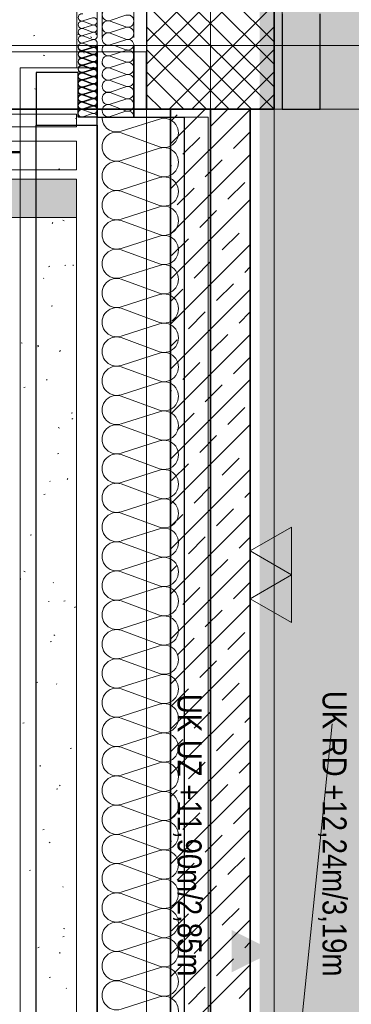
# Model space of a CAD drawing. Extents: x -740 to 300, y 62 to 1112.
# Tile 135 of 187: x -10 to 10, y 715 to 777. Entities that reach past the tile are written whole.
import ezdxf
from ezdxf.lldxf.tags import DXFTag

# ---------------------------------------------------------------- set-up
doc = ezdxf.new("R2010")
doc.units = 0
doc.layers.get('0').update_dxf_attribs({"lineweight": 13})
for name, color, linetype, lineweight, true_color in [('30 -33 Aussenwände- 3 Aussenstützen', 7, 'Continuous', 50, 0x0000dd), ('30 -33 Aussenwände- 7 Fassade_ Elemente', 7, 'Continuous', 9, 0x00aacc), ('30 -34 Innenwände- 1 tragend', 7, 'Continuous', 13, 0xdd0806), ('30 -35 Decken- 1 Konstruktion-Träger- Stahlbeton', 7, 'Continuous', 13, 0x33aa00), ('30 -36 Dächer- 1 Konstruktion', 7, 'Continuous', 35, 0x6666cc), ('30 -36 Dächer- 3 Dachbeläge', 7, 'Continuous', 15, 0x9999ff), ('30 -36 Dächer- 4 Dachbekleidungen', 7, 'Continuous', 9, 0xccccff), ('60- 61 allgemeine Ausstattung- 1 Möbel', 9, 'Continuous', 9, 0x808080), ('60- 61 allgemeine Ausstattung- 4 Terrassen', 9, 'Continuous', 9, 0x808080), ('70 -72 Beschriftung- 1 Beschriftung allgemein', 7, 'Continuous', 9, 0xff6633), ('70 -72 Beschriftung- 2 Beschriftung Bauteile', 7, 'Continuous', 9, 0x9999ff), ('70 -76 Bemaßung- 2 Allgemein', 9, 'Continuous', 5, 0x808080), ('iwb_Layout BA_Markierung', 7, 'Continuous', 9, 0xbadcdc)]:
    doc.layers.add(name, color=color, linetype=linetype, lineweight=lineweight, true_color=true_color)
doc.layers.add('70 -71 Achsen- 1 Gebäudeachsen', color=7, linetype='STRICHPUNKT2-A06CPVBCL0', lineweight=18)
doc.styles.get("Standard").update_dxf_attribs({"font": 'ARIALN.TTF'})
tags = doc.linetypes.add('grob-A06CPVB9L0', pattern=[14, 3, -8, 3]).pattern_tags.tags
tags[8:9] = [DXFTag(74, 4), DXFTag(75, 0), DXFTag(340, '0'), DXFTag(46, 0.0), DXFTag(50, 0.0), DXFTag(44, 0.0), DXFTag(45, 0.0)]
tags[6:7] = [DXFTag(74, 4), DXFTag(75, 0), DXFTag(340, '0'), DXFTag(46, 0.0), DXFTag(50, 0.0), DXFTag(44, 0.0), DXFTag(45, 0.0)]
tags[4:5] = [DXFTag(74, 4), DXFTag(75, 0), DXFTag(340, '0'), DXFTag(46, 0.0), DXFTag(50, 0.0), DXFTag(44, 0.0), DXFTag(45, 0.0)]
tags = doc.linetypes.add('STRICHPUNKT2-A06CPVBCL0', pattern=[12.7, 6.35, -3.175, 0, -3.175]).pattern_tags.tags
tags[10:11] = [DXFTag(74, 4), DXFTag(75, 0), DXFTag(340, '0'), DXFTag(46, 0.0), DXFTag(50, 0.0), DXFTag(44, 0.0), DXFTag(45, 0.0)]
tags[8:9] = [DXFTag(74, 4), DXFTag(75, 0), DXFTag(340, '0'), DXFTag(46, 0.0), DXFTag(50, 0.0), DXFTag(44, 0.0), DXFTag(45, 0.0)]
tags[6:7] = [DXFTag(74, 4), DXFTag(75, 0), DXFTag(340, '0'), DXFTag(46, 0.0), DXFTag(50, 0.0), DXFTag(44, 0.0), DXFTag(45, 0.0)]
tags[4:5] = [DXFTag(74, 4), DXFTag(75, 0), DXFTag(340, '0'), DXFTag(46, 0.0), DXFTag(50, 0.0), DXFTag(44, 0.0), DXFTag(45, 0.0)]

# ---------------------------------------------------------------- blocks, each defined once
blk = doc.blocks.new('Polygon-A06CPVB3L0')
at = {"color": 0, "linetype": 'ByBlock', "lineweight": -2, "ltscale": 0.13}
blk.add_solid([(4.854, 86.708), (4.686, 1083.814), (76.501, 86.518), (76.501, 1083.814)], dxfattribs=at)
blk = doc.blocks.new('Referenz-A06CPVBEL0')
at = {"layer": '30 -33 Aussenwände- 3 Aussenstützen', "color": 0, "lineweight": 9}
for p, q in [((-2.356, 778.912), (5.644, 770.912)), ((4.229, 778.912), (-2.356, 772.326)), ((2.815, 778.912), (-2.356, 773.741)), ((1.401, 778.912), (-2.356, 775.155)), ((-0.942, 778.912), (5.644, 772.326)), ((0.472, 778.912), (5.644, 773.741)), ((1.886, 778.912), (5.644, 775.155)), ((-2.356, 777.498), (4.229, 770.912)), ((5.644, 777.498), (-0.942, 770.912)), ((-2.356, 776.084), (2.815, 770.912)), ((5.644, 776.084), (0.472, 770.912)), ((1.644, 775.912), (1.644, 773.912)), ((-2.356, 774.669), (1.401, 770.912)), ((0.644, 774.912), (2.644, 774.912)), ((5.644, 774.669), (1.886, 770.912)), ((-2.356, 773.255), (-0.013, 770.912)), ((5.644, 773.255), (3.301, 770.912)), ((-2.356, 771.841), (-1.427, 770.912)), ((5.644, 771.841), (4.715, 770.912))]:
    blk.add_line(p, q, dxfattribs=at)
at = {"layer": '30 -33 Aussenwände- 3 Aussenstützen', "color": 0, "linetype": 'Continuous', "lineweight": 25, "ltscale": 0.25}
for p, q in [((-2.356, 778.912), (-2.356, 770.912)), ((5.644, 770.912), (5.644, 778.912)), ((-2.356, 770.912), (5.644, 770.912))]:
    blk.add_line(p, q, dxfattribs=at)
at = {"layer": '30 -33 Aussenwände- 7 Fassade_ Elemente', "color": 0, "linetype": 'Continuous', "ltscale": 0.13}
for p, q in [((-6.736, 773.512), (-6.736, 783.292)), ((-5.456, 775.414), (-5.451, 782.012)), ((6.144, 770.912), (6.144, 782.012)), ((-5.156, 775.414), (-5.152, 781.712)), ((-3.156, 775.412), (-3.153, 779.712)), ((-5.753, 776.653), (-6.353, 776.46)), ((-6.353, 776.437), (-5.753, 776.216)), ((-4.656, 776.455), (-3.656, 776.085)), ((-4.656, 776.455), (-3.656, 776.085)), ((-3.655, 776.813), (-4.655, 776.493)), ((-5.753, 776.193), (-6.353, 776)), ((-6.353, 775.978), (-5.753, 775.756)), ((-5.753, 775.733), (-6.353, 775.541)), ((-3.656, 776.047), (-4.656, 775.727)), ((-3.656, 776.047), (-4.656, 775.727)), ((1.644, 775.912), (1.644, 773.912)), ((1.644, 775.912), (1.644, 773.912)), ((1.644, 775.912), (1.644, 773.912)), ((-6.353, 775.518), (-5.753, 775.296)), ((-5.753, 775.274), (-6.353, 775.081)), ((-3.656, 775.281), (-4.657, 774.961)), ((-4.656, 775.689), (-3.656, 775.319)), ((-6.353, 775.058), (-5.753, 774.837)), ((-5.753, 774.814), (-6.353, 774.621)), ((-5.753, 774.771), (-6.353, 774.578)), ((-6.353, 774.599), (-5.753, 774.377)), ((-6.353, 774.556), (-5.754, 774.333)), ((-5.753, 774.793), (-6.075, 774.912)), ((-3.656, 774.612), (-4.656, 774.291)), ((-3.656, 774.649), (-4.367, 774.912)), ((0.644, 774.912), (2.644, 774.912)), ((0.644, 774.912), (2.644, 774.912)), ((0.644, 774.912), (2.644, 774.912)), ((-5.754, 774.311), (-6.354, 774.119)), ((-5.754, 774.311), (-6.354, 774.119)), ((-6.354, 774.096), (-5.754, 773.874)), ((-6.354, 774.096), (-5.754, 773.874)), ((-5.753, 774.355), (-6.353, 774.162)), ((-6.353, 774.139), (-5.753, 773.917)), ((-5.753, 773.895), (-6.353, 773.702)), ((-4.656, 774.253), (-3.656, 773.883)), ((-5.456, 773.512), (-10.296, 773.512)), ((-10.296, 773.512), (-10.296, 611.312)), ((-5.754, 773.851), (-6.354, 773.659)), ((-5.754, 773.851), (-6.354, 773.659)), ((-6.354, 773.636), (-5.754, 773.414)), ((-5.754, 773.392), (-6.354, 773.199)), ((-6.353, 773.68), (-5.753, 773.458)), ((-5.753, 773.435), (-6.353, 773.242)), ((-5.456, 770.412), (-5.456, 773.512)), ((-3.656, 773.846), (-4.656, 773.525)), ((-3.656, 773.846), (-4.656, 773.525)), ((-4.656, 773.487), (-3.656, 773.117)), ((-4.656, 773.487), (-3.656, 773.117)), ((-5.755, 772.932), (-6.355, 772.74)), ((-6.355, 772.717), (-5.755, 772.495)), ((-6.354, 773.177), (-5.755, 772.955)), ((-6.353, 773.22), (-5.753, 772.998)), ((-5.753, 772.976), (-6.353, 772.783)), ((-6.353, 772.76), (-5.753, 772.539)), ((-3.656, 773.08), (-4.656, 772.758)), ((-3.656, 773.08), (-4.656, 772.758)), ((-4.656, 772.721), (-3.656, 772.351)), ((-5.755, 772.013), (-6.356, 771.82)), ((-5.755, 772.472), (-6.355, 772.28)), ((-6.355, 772.258), (-5.755, 772.035)), ((-5.753, 772.516), (-6.353, 772.323)), ((-6.353, 772.301), (-5.753, 772.079)), ((-5.753, 772.056), (-6.353, 771.864)), ((-3.656, 772.314), (-4.656, 771.992)), ((-6.356, 771.798), (-5.756, 771.576)), ((-5.756, 771.553), (-6.356, 771.361)), ((-6.353, 771.841), (-5.753, 771.619)), ((-6.353, 771.841), (-5.753, 771.619)), ((-5.753, 771.597), (-6.353, 771.404)), ((-5.753, 771.597), (-6.353, 771.404)), ((-4.656, 771.955), (-3.656, 771.585)), ((-4.656, 771.955), (-3.656, 771.585)), ((-3.656, 771.548), (-4.656, 771.226)), ((-3.656, 771.548), (-4.656, 771.226)), ((-6.356, 771.338), (-5.756, 771.116)), ((-6.356, 771.338), (-5.756, 771.116)), ((-5.756, 771.094), (-6.356, 770.901)), ((-5.756, 771.094), (-6.356, 770.901)), ((-6.356, 770.879), (-5.756, 770.656)), ((-6.353, 771.381), (-5.753, 771.16)), ((-5.753, 771.137), (-6.353, 770.944)), ((-4.656, 771.189), (-3.656, 770.819)), ((-3.656, 770.782), (-4.656, 770.46)), ((76.349, 770.912), (6.144, 770.912)), ((-5.756, 770.634), (-6.357, 770.442)), ((1.504, 770.412), (-5.456, 770.412)), ((-3.956, 769.525), (-1.556, 770.296)), ((1.504, 614.412), (1.504, 770.412)), ((-1.556, 768.548), (-3.956, 769.435)), ((-3.956, 767.686), (-1.556, 768.458)), ((-3.956, 767.686), (-1.556, 768.458)), ((-1.556, 766.709), (-3.956, 767.596)), ((-1.556, 766.709), (-3.956, 767.596)), ((-3.956, 765.848), (-1.556, 766.619)), ((-1.556, 764.871), (-3.956, 765.758)), ((-3.956, 764.009), (-1.556, 764.781)), ((-1.556, 763.032), (-3.956, 763.919)), ((-3.956, 762.171), (-1.556, 762.942)), ((-1.556, 761.194), (-3.956, 762.081)), ((-3.956, 760.332), (-1.556, 761.104)), ((-1.556, 759.355), (-3.956, 760.242)), ((-3.956, 758.494), (-1.556, 759.265)), ((-1.556, 757.517), (-3.956, 758.404)), ((-3.956, 756.655), (-1.556, 757.427)), ((-1.556, 755.678), (-3.956, 756.565)), ((-3.956, 754.817), (-1.556, 755.588)), ((-1.556, 753.84), (-3.956, 754.727)), ((-3.956, 752.978), (-1.556, 753.75)), ((-1.556, 752.001), (-3.956, 752.888)), ((-3.956, 751.14), (-1.556, 751.911)), ((-1.556, 750.163), (-3.956, 751.05)), ((-3.956, 749.301), (-1.556, 750.073)), ((-1.556, 748.324), (-3.956, 749.211)), ((-3.956, 747.463), (-1.556, 748.234)), ((-1.556, 746.485), (-3.956, 747.373)), ((-3.956, 745.624), (-1.556, 746.395)), ((-1.556, 744.647), (-3.956, 745.534)), ((-3.956, 743.786), (-1.556, 744.557)), ((-1.556, 742.808), (-3.956, 743.696)), ((-3.956, 741.947), (-1.556, 742.718)), ((-1.556, 740.97), (-3.956, 741.857)), ((-3.956, 740.109), (-1.556, 740.88)), ((-1.556, 739.131), (-3.956, 740.019)), ((-3.956, 738.27), (-1.556, 739.041)), ((-1.556, 737.293), (-3.956, 738.18)), ((-3.956, 736.432), (-1.556, 737.203)), ((-1.556, 735.454), (-3.956, 736.342)), ((-3.956, 734.593), (-1.556, 735.364)), ((-1.556, 733.616), (-3.956, 734.503)), ((-3.956, 732.754), (-1.556, 733.526)), ((-1.556, 731.777), (-3.956, 732.664)), ((-3.956, 730.916), (-1.556, 731.687)), ((-1.556, 729.939), (-3.956, 730.826)), ((-3.956, 729.077), (-1.556, 729.849)), ((-1.556, 728.1), (-3.956, 728.987)), ((-3.956, 727.239), (-1.556, 728.01)), ((-1.556, 726.262), (-3.956, 727.149)), ((-3.956, 725.4), (-1.556, 726.172)), ((-1.556, 724.423), (-3.956, 725.31)), ((-3.956, 723.562), (-1.556, 724.333)), ((-1.556, 722.585), (-3.956, 723.472)), ((-3.956, 721.723), (-1.556, 722.495)), ((-1.556, 720.746), (-3.956, 721.633)), ((-3.956, 719.885), (-1.556, 720.656)), ((-1.556, 718.908), (-3.956, 719.795)), ((-3.956, 718.046), (-1.556, 718.818)), ((-1.556, 717.069), (-3.956, 717.956)), ((-3.956, 716.208), (-1.556, 716.979)), ((-1.556, 715.231), (-3.956, 716.118)), ((-3.956, 714.369), (-1.556, 715.141))]:
    blk.add_line(p, q, dxfattribs=at)
at = {"layer": '30 -33 Aussenwände- 7 Fassade_ Elemente', "color": 0, "linetype": 'Continuous', "lineweight": 25, "ltscale": 0.25}
for p, q in [((6.144, 776.912), (6.144, 770.912)), ((8.544, 770.912), (8.544, 776.912)), ((-5.456, 609.912), (-5.456, 774.912)), ((-5.456, 774.912), (-5.456, 770.412)), ((-3.156, 774.912), (-3.156, 770.412)), ((-3.156, 770.412), (-3.156, 774.912)), ((-6.656, 773.212), (-9.296, 773.212)), ((-9.296, 773.212), (-9.296, 769.912)), ((-6.656, 770.412), (-6.656, 773.212)), ((-5.453, 770.915), (-6.733, 770.915)), ((6.144, 770.912), (8.544, 770.912)), ((-5.456, 770.412), (-6.656, 770.412)), ((-5.456, 770.412), (-3.156, 770.412)), ((-5.456, 769.912), (-5.456, 770.412)), ((-3.156, 770.412), (0.004, 770.412)), ((0.004, 770.412), (0.004, 614.412)), ((-9.296, 614.912), (-9.296, 769.912)), ((-9.296, 769.912), (-5.456, 769.912)), ((-9.296, 769.912), (-5.456, 769.912)), ((-5.456, 769.912), (-5.456, 614.912))]:
    blk.add_line(p, q, dxfattribs=at)
at = {"layer": '30 -33 Aussenwände- 7 Fassade_ Elemente', "color": 0, "linetype": 'Continuous', "ltscale": 0.13}
for centre, major_axis, end_param in [((-4.773, 776.857), (0.118, 0.364), 3.765224), ((-6.423, 776.678), (0.07, 0.219), 3.765224), ((-6.423, 776.219), (0.07, 0.219), 3.765224), ((-5.683, 776.434), (-0.07, -0.219), 3.764652), ((-4.773, 776.091), (0.118, 0.364), 3.765224), ((-4.773, 776.091), (0.118, 0.364), 3.765224), ((-3.538, 776.449), (-0.118, -0.364), 3.764652), ((-3.538, 776.449), (-0.118, -0.364), 3.764652), ((-6.423, 775.759), (0.07, 0.219), 3.765224), ((-5.683, 775.975), (-0.07, -0.219), 3.764652), ((-5.683, 775.515), (-0.07, -0.219), 3.764652), ((-4.774, 775.325), (0.118, 0.364), 3.765224), ((-3.539, 775.683), (-0.118, -0.364), 3.764652), ((-3.539, 775.683), (-0.118, -0.364), 3.764652), ((-6.423, 775.3), (0.07, 0.219), 3.765224), ((-5.683, 775.055), (-0.07, -0.219), 3.764652), ((-3.539, 774.917), (0.383, -0.006), 1.896254), ((-6.424, 774.797), (-0.198, 0.116), 2.411197), ((-6.423, 774.84), (0.07, 0.219), 3.765224), ((-6.423, 774.38), (0.07, 0.219), 3.765224), ((-6.424, 774.337), (0.071, 0.219), 3.765224), ((-6.424, 774.337), (0.071, 0.219), 1.255075), ((-5.683, 775.012), (-0.071, -0.219), 1.434048), ((-5.683, 774.596), (-0.07, -0.219), 3.764652), ((-5.683, 774.552), (0.186, 0.135), 1.254884), ((-5.683, 774.552), (0.186, -0.135), 1.254884), ((-4.774, 774.655), (-0.283, 0.257), 2.619647), ((-3.539, 775.014), (-0.117, -0.364), 1.613483), ((-3.539, 774.248), (0.31, 0.225), 1.254884), ((-6.424, 773.878), (0.071, 0.219), 3.765224), ((-6.424, 773.878), (-0.186, 0.135), 1.255075), ((-6.424, 774.337), (-0.186, 0.135), 1.255075), ((-6.423, 773.921), (0.07, 0.219), 3.765224), ((-6.424, 774.337), (-0.186, -0.135), 1.255075), ((-6.424, 773.878), (0.071, 0.219), 1.255075), ((-5.683, 774.552), (-0.071, -0.219), 1.254884), ((-5.683, 774.092), (-0.071, -0.219), 3.764652), ((-5.683, 774.092), (0.186, 0.135), 1.254884), ((-5.683, 774.092), (-0.071, -0.219), 1.254884), ((-5.684, 773.633), (-0.071, -0.219), 3.764652), ((-5.684, 773.633), (0.186, 0.135), 1.254884), ((-5.683, 774.136), (-0.07, -0.219), 3.764652), ((-5.683, 773.676), (-0.07, -0.219), 3.764652), ((-5.683, 774.092), (0.186, -0.135), 1.254884), ((-4.774, 773.889), (0.117, 0.364), 3.765224), ((-4.774, 773.889), (-0.31, 0.225), 1.255075), ((-4.774, 773.889), (0.117, 0.364), 1.255075), ((-3.539, 774.248), (-0.117, -0.364), 1.254884), ((-3.539, 773.482), (-0.117, -0.364), 3.764652), ((-3.539, 773.482), (0.31, 0.225), 1.254884), ((-3.539, 774.248), (0.31, -0.225), 1.254884), ((-6.425, 773.418), (0.071, 0.219), 3.765224), ((-6.423, 773.461), (0.07, 0.219), 3.765224), ((-6.423, 773.001), (0.07, 0.219), 3.765224), ((-6.424, 773.878), (-0.186, -0.135), 1.255075), ((-5.684, 773.173), (-0.071, -0.219), 3.764652), ((-5.684, 773.633), (-0.071, -0.219), 1.254884), ((-5.683, 773.217), (-0.07, -0.219), 3.764652), ((-5.684, 773.633), (0.186, -0.135), 1.254884), ((-4.774, 773.123), (0.117, 0.364), 3.765224), ((-4.774, 773.123), (-0.31, 0.225), 1.255075), ((-4.774, 773.889), (-0.31, -0.225), 1.255075), ((-4.774, 773.123), (0.117, 0.364), 1.255075), ((-3.539, 773.482), (-0.117, -0.364), 1.254884), ((-3.539, 773.482), (0.31, -0.225), 1.254884), ((-6.425, 772.499), (0.071, 0.219), 3.765224), ((-6.425, 772.958), (0.071, 0.219), 3.765224), ((-6.423, 772.542), (0.07, 0.219), 3.765224), ((-5.684, 772.713), (-0.071, -0.219), 3.764652), ((-5.683, 772.757), (-0.07, -0.219), 3.764652), ((-4.774, 772.357), (0.117, 0.364), 3.765224), ((-4.774, 773.123), (-0.31, -0.225), 1.255075), ((-3.539, 772.716), (-0.117, -0.364), 3.764652), ((-3.539, 772.716), (0.31, 0.225), 1.254884), ((-3.539, 772.716), (0.31, -0.225), 1.254884), ((-6.426, 772.039), (0.071, 0.219), 3.765224), ((-6.423, 772.082), (0.07, 0.219), 3.765224), ((-5.685, 771.794), (-0.071, -0.219), 3.764652), ((-5.685, 772.254), (-0.071, -0.219), 3.764652), ((-5.683, 772.297), (-0.07, -0.219), 3.764652), ((-5.683, 771.838), (-0.07, -0.219), 3.764652), ((-5.683, 771.838), (-0.07, -0.219), 3.764652), ((-3.539, 772.716), (-0.117, -0.364), 1.254884), ((-3.539, 771.95), (-0.117, -0.364), 3.764652), ((-3.539, 771.95), (-0.117, -0.364), 3.764652), ((-6.426, 771.579), (0.071, 0.219), 3.765224), ((-6.423, 771.623), (0.07, 0.219), 3.765224), ((-6.423, 771.623), (0.07, 0.219), 3.765224), ((-6.423, 771.163), (0.07, 0.219), 3.765224), ((-5.686, 771.335), (-0.071, -0.219), 3.764652), ((-5.686, 771.335), (-0.071, -0.219), 3.764652), ((-5.683, 771.378), (-0.07, -0.219), 3.764652), ((-5.683, 771.378), (-0.07, -0.219), 3.764652), ((-4.774, 771.591), (0.117, 0.364), 3.765224), ((-4.774, 771.591), (0.117, 0.364), 3.765224), ((-3.539, 771.183), (-0.117, -0.364), 3.764652), ((-3.539, 771.183), (-0.117, -0.364), 3.764652), ((-6.427, 771.12), (0.071, 0.219), 3.765224), ((-6.427, 771.12), (0.071, 0.219), 3.765224), ((-6.427, 770.66), (0.071, 0.219), 3.765224), ((-5.686, 770.875), (-0.071, -0.219), 3.764652), ((-5.686, 770.875), (-0.071, -0.219), 3.764652), ((-5.683, 770.919), (0.23, -0.003), 1.896254), ((-4.774, 770.825), (0.117, 0.364), 3.765224), ((-3.539, 770.417), (0.383, -0.005), 1.896254), ((-5.686, 770.415), (0.23, -0.003), 1.896254), ((-4.238, 770.399), (-0.918, 0.013), 1.896254), ((-1.275, 769.422), (-0.282, -0.874), 3.765224), ((-4.238, 768.561), (0.282, 0.874), 3.764652), ((-4.238, 768.561), (0.282, 0.874), 3.764652), ((-1.275, 767.584), (-0.282, -0.874), 3.765224), ((-1.275, 767.584), (-0.282, -0.874), 3.765224), ((-4.238, 766.722), (0.282, 0.874), 3.764652), ((-4.238, 766.722), (0.282, 0.874), 3.764652), ((-1.275, 765.745), (-0.282, -0.874), 3.765224), ((-4.238, 764.884), (0.282, 0.874), 3.764652), ((-1.275, 763.906), (-0.282, -0.874), 3.765224), ((-4.238, 763.045), (0.282, 0.874), 3.764652), ((-1.275, 762.068), (-0.282, -0.874), 3.765224), ((-4.238, 761.207), (0.282, 0.874), 3.764652), ((-1.275, 760.229), (-0.282, -0.874), 3.765224), ((-4.238, 759.368), (0.282, 0.874), 3.764652), ((-1.275, 758.391), (-0.282, -0.874), 3.765224), ((-4.238, 757.53), (0.282, 0.874), 3.764652), ((-1.275, 756.552), (-0.282, -0.874), 3.765224), ((-4.238, 755.691), (0.282, 0.874), 3.764652), ((-1.275, 754.714), (-0.282, -0.874), 3.765224), ((-4.238, 753.853), (0.282, 0.874), 3.764652), ((-1.275, 752.875), (-0.282, -0.874), 3.765224), ((-4.238, 752.014), (0.282, 0.874), 3.764652), ((-1.275, 751.037), (-0.282, -0.874), 3.765224), ((-4.238, 750.175), (0.282, 0.874), 3.764652), ((-1.275, 749.198), (-0.282, -0.874), 3.765224), ((-4.238, 748.337), (0.282, 0.874), 3.764652), ((-1.275, 747.36), (-0.282, -0.874), 3.765224), ((-4.238, 746.498), (0.282, 0.874), 3.764652), ((-1.275, 745.521), (-0.282, -0.874), 3.765224), ((-4.238, 744.66), (0.282, 0.874), 3.764652), ((-1.275, 743.683), (-0.282, -0.874), 3.765224), ((-4.238, 742.821), (0.282, 0.874), 3.764652), ((-1.275, 741.844), (-0.282, -0.874), 3.765224), ((-4.238, 740.983), (0.282, 0.874), 3.764652), ((-1.275, 740.006), (-0.282, -0.874), 3.765224), ((-4.238, 739.144), (0.282, 0.874), 3.764652), ((-1.275, 738.167), (-0.282, -0.874), 3.765224), ((-4.238, 737.306), (0.282, 0.874), 3.764652), ((-1.275, 736.329), (-0.282, -0.874), 3.765224), ((-4.238, 735.467), (0.282, 0.874), 3.764652), ((-1.275, 734.49), (-0.282, -0.874), 3.765224), ((-4.238, 733.629), (0.282, 0.874), 3.764652), ((-1.275, 732.652), (-0.282, -0.874), 3.765224), ((-4.238, 731.79), (0.282, 0.874), 3.764652), ((-1.275, 730.813), (-0.282, -0.874), 3.765224), ((-4.238, 729.952), (0.282, 0.874), 3.764652), ((-1.275, 728.974), (-0.282, -0.874), 3.765224), ((-4.238, 728.113), (0.282, 0.874), 3.764652), ((-1.275, 727.136), (-0.282, -0.874), 3.765224), ((-4.238, 726.275), (0.282, 0.874), 3.764652), ((-1.275, 725.297), (-0.282, -0.874), 3.765224), ((-4.238, 724.436), (0.282, 0.874), 3.764652), ((-1.275, 723.459), (-0.282, -0.874), 3.765224), ((-4.238, 722.598), (0.282, 0.874), 3.764652), ((-1.275, 721.62), (-0.282, -0.874), 3.765224), ((-4.238, 720.759), (0.282, 0.874), 3.764652), ((-1.275, 719.782), (-0.282, -0.874), 3.765224), ((-4.238, 718.921), (0.282, 0.874), 3.764652), ((-1.275, 717.943), (-0.282, -0.874), 3.765224), ((-4.238, 717.082), (0.282, 0.874), 3.764652), ((-1.275, 716.105), (-0.282, -0.874), 3.765224), ((-4.238, 715.243), (0.282, 0.874), 3.764652), ((-1.275, 714.266), (-0.282, -0.874), 3.765224)]:
    blk.add_ellipse(centre, major_axis=major_axis, ratio=1, start_param=0, end_param=end_param, dxfattribs=at)
at = {"layer": '30 -34 Innenwände- 1 tragend', "color": 0, "lineweight": 9}
for p, q in [((-0.856, 768.729), (1.326, 770.912)), ((-0.856, 768.729), (1.326, 770.912)), ((-0.856, 765.901), (4.144, 770.901)), ((-0.856, 765.901), (4.144, 770.901)), ((1.679, 769.851), (2.74, 770.911)), ((1.679, 769.851), (2.74, 770.911)), ((-0.856, 770.143), (-0.442, 770.558)), ((-0.856, 770.143), (-0.442, 770.558)), ((-0.088, 768.083), (0.972, 769.144)), ((-0.088, 768.083), (0.972, 769.144)), ((3.094, 768.437), (4.144, 769.487)), ((3.094, 768.437), (4.144, 769.487)), ((-0.856, 763.072), (4.144, 768.072)), ((-0.856, 763.072), (4.144, 768.072)), ((1.326, 766.669), (2.387, 767.729)), ((1.326, 766.669), (2.387, 767.729)), ((-0.856, 767.315), (-0.795, 767.376)), ((-0.856, 767.315), (-0.795, 767.376)), ((-0.442, 764.901), (0.619, 765.962)), ((-0.442, 764.901), (0.619, 765.962)), ((2.74, 765.255), (3.801, 766.315)), ((2.74, 765.255), (3.801, 766.315)), ((-0.856, 760.244), (4.144, 765.244)), ((-0.856, 760.244), (4.144, 765.244)), ((0.972, 763.487), (2.033, 764.547)), ((0.972, 763.487), (2.033, 764.547)), ((-0.795, 761.719), (0.265, 762.78)), ((-0.795, 761.719), (0.265, 762.78)), ((2.387, 762.073), (3.447, 763.133)), ((2.387, 762.073), (3.447, 763.133)), ((-0.856, 757.416), (4.144, 762.416)), ((-0.856, 757.416), (4.144, 762.416)), ((0.619, 760.305), (1.679, 761.366)), ((0.619, 760.305), (1.679, 761.366)), ((3.801, 760.658), (4.144, 761.001)), ((3.801, 760.658), (4.144, 761.001)), ((2.033, 758.891), (3.094, 759.951)), ((2.033, 758.891), (3.094, 759.951)), ((-0.856, 758.83), (-0.088, 759.598)), ((-0.856, 758.83), (-0.088, 759.598)), ((-0.856, 754.587), (4.144, 759.587)), ((-0.856, 754.587), (4.144, 759.587)), ((0.265, 757.123), (1.326, 758.184)), ((0.265, 757.123), (1.326, 758.184)), ((3.447, 757.476), (4.144, 758.173)), ((3.447, 757.476), (4.144, 758.173)), ((-0.856, 751.759), (4.144, 756.759)), ((-0.856, 751.759), (4.144, 756.759)), ((1.679, 755.709), (2.74, 756.769)), ((1.679, 755.709), (2.74, 756.769)), ((-0.856, 756.001), (-0.442, 756.416)), ((-0.856, 756.001), (-0.442, 756.416)), ((3.094, 754.294), (4.144, 755.344)), ((3.094, 754.294), (4.144, 755.344)), ((-0.088, 753.941), (0.972, 755.002)), ((-0.088, 753.941), (0.972, 755.002)), ((-0.856, 748.93), (4.144, 753.93)), ((-0.856, 748.93), (4.144, 753.93)), ((1.326, 752.527), (2.387, 753.587)), ((1.326, 752.527), (2.387, 753.587)), ((-0.856, 753.173), (-0.795, 753.234)), ((-0.856, 753.173), (-0.795, 753.234)), ((-0.442, 750.759), (0.619, 751.82)), ((-0.442, 750.759), (0.619, 751.82)), ((2.74, 751.112), (3.801, 752.173)), ((2.74, 751.112), (3.801, 752.173)), ((-0.856, 746.102), (4.144, 751.102)), ((-0.856, 746.102), (4.144, 751.102)), ((0.972, 749.345), (2.033, 750.405)), ((0.972, 749.345), (2.033, 750.405)), ((-0.795, 747.577), (0.265, 748.638)), ((-0.795, 747.577), (0.265, 748.638)), ((2.387, 747.93), (3.447, 748.991)), ((2.387, 747.93), (3.447, 748.991)), ((-0.856, 743.273), (4.144, 748.273)), ((-0.856, 743.273), (4.144, 748.273)), ((0.619, 746.163), (1.679, 747.223)), ((0.619, 746.163), (1.679, 747.223)), ((3.801, 746.516), (4.144, 746.859)), ((3.801, 746.516), (4.144, 746.859)), ((-0.856, 744.688), (-0.088, 745.456)), ((-0.856, 744.688), (-0.088, 745.456)), ((-0.856, 740.445), (4.144, 745.445)), ((-0.856, 740.445), (4.144, 745.445)), ((2.033, 744.749), (3.094, 745.809)), ((2.033, 744.749), (3.094, 745.809)), ((0.265, 742.981), (1.326, 744.041)), ((0.265, 742.981), (1.326, 744.041)), ((3.447, 743.334), (4.144, 744.031)), ((3.447, 743.334), (4.144, 744.031)), ((-0.856, 737.617), (4.144, 742.617)), ((-0.856, 737.617), (4.144, 742.617)), ((1.679, 741.567), (2.74, 742.627)), ((1.679, 741.567), (2.74, 742.627)), ((-0.856, 741.859), (-0.442, 742.274)), ((-0.856, 741.859), (-0.442, 742.274)), ((3.094, 740.152), (4.144, 741.202)), ((3.094, 740.152), (4.144, 741.202)), ((-0.088, 739.799), (0.972, 740.859)), ((-0.088, 739.799), (0.972, 740.859)), ((-0.856, 734.788), (4.144, 739.788)), ((-0.856, 734.788), (4.144, 739.788)), ((1.326, 738.385), (2.387, 739.445)), ((1.326, 738.385), (2.387, 739.445)), ((-0.856, 739.031), (-0.795, 739.092)), ((-0.856, 739.031), (-0.795, 739.092)), ((2.74, 736.97), (3.801, 738.031)), ((2.74, 736.97), (3.801, 738.031)), ((-0.442, 736.617), (0.619, 737.677)), ((-0.442, 736.617), (0.619, 737.677)), ((-0.856, 731.96), (4.144, 736.96)), ((-0.856, 731.96), (4.144, 736.96)), ((0.972, 735.203), (2.033, 736.263)), ((0.972, 735.203), (2.033, 736.263)), ((-0.795, 733.435), (0.265, 734.495)), ((-0.795, 733.435), (0.265, 734.495)), ((2.387, 733.788), (3.447, 734.849)), ((2.387, 733.788), (3.447, 734.849)), ((-0.856, 729.131), (4.144, 734.131)), ((-0.856, 729.131), (4.144, 734.131)), ((0.619, 732.021), (1.679, 733.081)), ((0.619, 732.021), (1.679, 733.081)), ((3.801, 732.374), (4.144, 732.717)), ((3.801, 732.374), (4.144, 732.717)), ((-0.856, 730.545), (-0.088, 731.313)), ((-0.856, 730.545), (-0.088, 731.313)), ((-0.856, 726.303), (4.144, 731.303)), ((-0.856, 726.303), (4.144, 731.303)), ((2.033, 730.606), (3.094, 731.667)), ((2.033, 730.606), (3.094, 731.667)), ((0.265, 728.839), (1.326, 729.899)), ((0.265, 728.839), (1.326, 729.899)), ((3.447, 729.192), (4.144, 729.889)), ((3.447, 729.192), (4.144, 729.889)), ((-0.856, 723.474), (4.144, 728.474)), ((-0.856, 723.474), (4.144, 728.474)), ((-0.856, 727.717), (-0.442, 728.131)), ((-0.856, 727.717), (-0.442, 728.131)), ((1.679, 727.424), (2.74, 728.485)), ((1.679, 727.424), (2.74, 728.485)), ((3.094, 726.01), (4.144, 727.06)), ((3.094, 726.01), (4.144, 727.06)), ((-0.088, 725.657), (0.972, 726.717)), ((-0.088, 725.657), (0.972, 726.717)), ((-0.856, 720.646), (4.144, 725.646)), ((-0.856, 720.646), (4.144, 725.646)), ((1.326, 724.242), (2.387, 725.303)), ((1.326, 724.242), (2.387, 725.303)), ((-0.856, 724.889), (-0.795, 724.95)), ((-0.856, 724.889), (-0.795, 724.95)), ((2.74, 722.828), (3.801, 723.889)), ((2.74, 722.828), (3.801, 723.889)), ((-0.442, 722.475), (0.619, 723.535)), ((-0.442, 722.475), (0.619, 723.535)), ((-0.856, 717.818), (4.144, 722.818)), ((-0.856, 717.818), (4.144, 722.818)), ((0.972, 721.06), (2.033, 722.121)), ((0.972, 721.06), (2.033, 722.121)), ((2.387, 719.646), (3.447, 720.707)), ((2.387, 719.646), (3.447, 720.707)), ((-0.795, 719.293), (0.265, 720.353)), ((-0.795, 719.293), (0.265, 720.353)), ((-0.856, 714.989), (4.144, 719.989)), ((-0.856, 714.989), (4.144, 719.989)), ((0.619, 717.878), (1.679, 718.939)), ((0.619, 717.878), (1.679, 718.939)), ((3.801, 718.232), (4.144, 718.575)), ((3.801, 718.232), (4.144, 718.575)), ((-0.856, 716.403), (-0.088, 717.171)), ((-0.856, 716.403), (-0.088, 717.171)), ((-0.856, 712.161), (4.144, 717.161)), ((-0.856, 712.161), (4.144, 717.161)), ((2.033, 716.464), (3.094, 717.525)), ((2.033, 716.464), (3.094, 717.525)), ((0.265, 714.696), (1.326, 715.757)), ((0.265, 714.696), (1.326, 715.757)), ((3.447, 715.05), (4.144, 715.746)), ((3.447, 715.05), (4.144, 715.746))]:
    blk.add_line(p, q, dxfattribs=at)
at = {"layer": '30 -34 Innenwände- 1 tragend', "color": 0, "lineweight": 35}
for p, q in [((-0.856, 770.912), (-0.856, 613.912)), ((4.144, 770.912), (4.144, 613.912))]:
    blk.add_line(p, q, dxfattribs=at)
at = {"layer": '30 -34 Innenwände- 1 tragend', "color": 0, "linetype": 'Continuous', "lineweight": -2, "ltscale": 0.13}
for p, q in [((-0.856, 770.912), (-0.856, 613.912)), ((-0.856, 770.912), (4.144, 770.912)), ((4.144, 770.912), (4.144, 613.912))]:
    blk.add_line(p, q, dxfattribs=at)
at = {"layer": '30 -35 Decken- 1 Konstruktion-Träger- Stahlbeton', "color": 0, "lineweight": 35}
for p, q in [((5.644, 770.912), (5.644, 778.912)), ((-2.356, 774.512), (-2.356, 770.912)), ((-2.356, 770.912), (5.644, 770.912))]:
    blk.add_line(p, q, dxfattribs=at)
at = {"layer": '30 -35 Decken- 1 Konstruktion-Träger- Stahlbeton', "color": 0, "linetype": 'grob-A06CPVB9L0', "lineweight": -2, "ltscale": 0.13}
for p, q in [((-146.356, 774.512), (-2.356, 774.512)), ((-146.356, 770.912), (-2.356, 770.912)), ((-2.356, 388.912), (-2.356, 770.912)), ((76.349, 770.912), (5.644, 770.912)), ((5.644, 388.912), (5.644, 770.912))]:
    blk.add_line(p, q, dxfattribs=at)
at = {"layer": '30 -36 Dächer- 1 Konstruktion', "color": 0, "linetype": 'Continuous', "ltscale": 0.35}
for p, q in [((1.644, 770.912), (-682.362, 770.912)), ((1.644, 384.912), (1.644, 770.912))]:
    blk.add_line(p, q, dxfattribs=at)
at = {"layer": '30 -36 Dächer- 1 Konstruktion', "color": 0, "lineweight": 25}
for p, q in [((-682.362, 770.912), (1.644, 770.912)), ((1.644, 770.912), (-682.362, 770.912)), ((1.644, 770.912), (-682.362, 770.912)), ((1.644, 770.912), (1.644, 384.912)), ((1.644, 384.912), (1.644, 770.912)), ((1.644, 384.912), (1.644, 770.912))]:
    blk.add_line(p, q, dxfattribs=at)
at = {"layer": '30 -36 Dächer- 1 Konstruktion', "color": 0, "lineweight": 5}
for p, q in [((-682.362, 770.912), (1.644, 770.912)), ((1.644, 770.912), (-682.362, 770.912)), ((1.644, 770.912), (-682.362, 770.912)), ((1.644, 770.912), (1.644, 384.912)), ((1.644, 384.912), (1.644, 770.912)), ((1.644, 384.912), (1.644, 770.912))]:
    blk.add_line(p, q, dxfattribs=at)
at = {"layer": '30 -36 Dächer- 1 Konstruktion', "color": 0, "lineweight": -2}
for p, q in [((-682.362, 770.912), (1.644, 770.912)), ((1.644, 770.912), (-682.362, 770.912)), ((1.644, 770.912), (-682.362, 770.912)), ((1.644, 770.912), (1.644, 384.912)), ((1.644, 384.912), (1.644, 770.912)), ((1.644, 384.912), (1.644, 770.912))]:
    blk.add_line(p, q, dxfattribs=at)
at = {"layer": '30 -36 Dächer- 1 Konstruktion', "color": 0}
for p, q in [((1.644, 770.912), (-682.362, 770.912)), ((1.644, 384.912), (1.644, 770.912))]:
    blk.add_line(p, q, dxfattribs=at)
at = {"layer": '30 -36 Dächer- 3 Dachbeläge', "color": 0, "linetype": 'Continuous', "ltscale": 0.15}
for p, q in [((-6.756, 766.512), (-682.362, 766.512)), ((-6.756, 764.112), (-6.756, 766.512)), ((-682.362, 764.112), (-6.756, 764.112))]:
    blk.add_line(p, q, dxfattribs=at)
at = {"layer": '30 -36 Dächer- 3 Dachbeläge', "color": 0, "lineweight": 9}
for p, q in [((-682.362, 764.112), (-6.756, 764.112)), ((-6.756, 764.112), (-6.756, 376.512)), ((-8.239, 763.794), (-8.297, 763.74)), ((-7.617, 763.935), (-7.544, 763.906)), ((-8.445, 761.052), (-8.509, 761.007)), ((-7.497, 761.088), (-7.421, 761.107)), ((-6.964, 761.076), (-6.971, 761.146)), ((-8.813, 760.268), (-8.84, 760.297)), ((-8.352, 758.534), (-8.276, 758.553)), ((-10.243, 756.236), (-10.17, 756.206)), ((-9.208, 755.979), (-9.131, 755.999)), ((-9.202, 756.077), (-9.127, 756.054)), ((-7.769, 755.748), (-7.827, 755.695)), ((-8.609, 753.897), (-8.636, 753.926)), ((-10.063, 753.425), (-9.986, 753.444)), ((-7.098, 751.824), (-7.022, 751.843)), ((-6.999, 751.485), (-7.064, 751.44)), ((-7.905, 750.911), (-7.832, 750.881)), ((-7.953, 749.27), (-7.877, 749.289)), ((-8.406, 747.526), (-8.432, 747.555)), ((-7.298, 747.703), (-7.356, 747.649)), ((-8.809, 746.716), (-8.732, 746.735)), ((-9.664, 744.162), (-9.587, 744.181)), ((-10.059, 741.882), (-9.983, 741.858)), ((-10.278, 741.368), (-10.285, 741.438)), ((-8.202, 741.155), (-8.228, 741.184)), ((-8.515, 739.982), (-8.48, 739.98)), ((-7.554, 740.006), (-7.478, 740.025)), ((-6.828, 739.658), (-6.886, 739.604)), ((-8.41, 737.452), (-8.333, 737.471)), ((-8.193, 737.886), (-8.12, 737.857)), ((-9.265, 734.898), (-9.188, 734.917)), ((-7.998, 734.784), (-8.024, 734.813)), ((-10.12, 732.344), (-10.044, 732.363)), ((-7.155, 730.742), (-7.079, 730.761)), ((-9.043, 729.622), (-9.051, 729.692)), ((-8.011, 728.188), (-7.934, 728.207)), ((-7.794, 728.413), (-7.821, 728.442)), ((-8.866, 725.634), (-8.789, 725.653)), ((-8.48, 724.862), (-8.407, 724.833)), ((-9.721, 723.08), (-9.645, 723.099)), ((-7.59, 722.042), (-7.617, 722.071)), ((-6.756, 721.479), (-6.756, 721.479)), ((-7.579, 719.437), (-7.503, 719.414)), ((-7.612, 718.925), (-7.535, 718.944)), ((-9.113, 718.267), (-9.178, 718.222)), ((-7.809, 717.875), (-7.816, 717.946)), ((-8.467, 716.37), (-8.39, 716.39)), ((-7.387, 715.671), (-7.413, 715.7))]:
    blk.add_line(p, q, dxfattribs=at)
at = {"layer": '30 -36 Dächer- 3 Dachbeläge', "color": 0, "lineweight": 0}
for points in [[(-6.756, 764.112), (-682.362, 765.461), (-682.362, 766.512)], [(-6.756, 764.112), (-682.362, 766.512), (-6.756, 766.512)], [(-682.362, 765.461), (-6.756, 764.112), (-682.362, 764.112)]]:
    blk.add_solid(points, dxfattribs=at)
at = {"layer": '30 -36 Dächer- 4 Dachbekleidungen', "color": 0, "linetype": 'Continuous', "ltscale": 0.13}
for p, q in [((-682.362, 770.612), (-6.756, 770.612)), ((-6.756, 770.612), (-6.756, 769.812)), ((-6.756, 769.812), (-682.362, 769.812)), ((-682.362, 768.912), (-6.756, 768.912)), ((-6.756, 768.912), (-6.756, 767.112)), ((-6.756, 767.112), (-682.362, 767.112))]:
    blk.add_line(p, q, dxfattribs=at)
at = {"layer": '60- 61 allgemeine Ausstattung- 1 Möbel', "color": 0, "linetype": 'Continuous', "ltscale": 0.13}
blk.add_line((7.244, 712.412), (9.294, 732.307), dxfattribs=at)
at = {"layer": '60- 61 allgemeine Ausstattung- 4 Terrassen', "color": 0}
for p, q in [((-9.464, 775.526), (-9.369, 775.55)), ((-6.606, 775.674), (-6.687, 775.617)), ((-5.888, 775.452), (-5.797, 775.415)), ((-5.468, 775.676), (-5.54, 775.609)), ((-8.847, 774.311), (-8.753, 774.283)), ((-6.303, 774.481), (-6.286, 774.44)), ((-5.758, 773.524), (-5.663, 773.548)), ((-9.349, 772.183), (-9.382, 772.22)), ((-6.827, 770.331), (-6.732, 770.355)), ((-7.896, 767.139), (-7.801, 767.163))]:
    blk.add_line(p, q, dxfattribs=at)
at = {"layer": '60- 61 allgemeine Ausstattung- 4 Terrassen', "color": 0, "linetype": 'grob-A06CPVB9L0', "lineweight": 50, "ltscale": 0.5}
blk.add_line((-10.296, 768.212), (-682.362, 768.212), dxfattribs=at)
at = {"layer": '70 -71 Achsen- 1 Gebäudeachsen', "color": 0, "linetype": 'STRICHPUNKT2-A06CPVBCL0', "ltscale": 0.18}
for p, q in [((1.644, 1084.852), (1.644, 85.412)), ((-682.362, 774.912), (76.349, 774.912))]:
    blk.add_line(p, q, dxfattribs=at)
at = {"layer": '70 -72 Beschriftung- 1 Beschriftung allgemein', "color": 0, "linetype": 'Continuous', "ltscale": 0.13}
blk.add_line((-2.356, 774.912), (-2.356, 778.912), dxfattribs=at)
at = {"layer": '70 -72 Beschriftung- 2 Beschriftung Bauteile', "color": 0}
for p, q in [((6.742, 744.662), (4.144, 743.162)), ((6.742, 741.662), (6.742, 744.662)), ((4.144, 743.162), (6.742, 741.662)), ((6.742, 741.662), (4.144, 740.162)), ((6.742, 738.662), (6.742, 741.662)), ((4.144, 740.162), (6.742, 738.662))]:
    blk.add_line(p, q, dxfattribs=at)
at = {"layer": '70 -76 Bemaßung- 2 Allgemein', "color": 0, "lineweight": 0}
for points in [[(2.973, 716.68), (5.644, 718.012), (2.975, 719.351)], [(8.314, 716.68), (5.644, 718.012), (8.313, 719.351)]]:
    blk.add_solid(points, dxfattribs=at)
at = {"layer": '70 -76 Bemaßung- 2 Allgemein', "color": 0, "linetype": 'Continuous', "ltscale": 0.13, "char_height": 1.51033, "attachment_point": 1, "rotation": 270}
for s, insert in [('{\\fArial Narrow;UK UZ +11,90m/2,85m}', (1.093, 734.173)), ('{\\fArial Narrow;UK RD +12,24m/3,19m}', (10.194, 734.364))]:
    blk.add_mtext(s, dxfattribs=dict(at, insert=insert))

msp = doc.modelspace()

# ---------------------------------------------------------------- block references
at = {"color": 8, "lineweight": 13, "ltscale": 0.13, "true_color": 0x808080}
msp.add_blockref('Referenz-A06CPVBEL0', (0, 0), dxfattribs=at)
at = {"layer": 'iwb_Layout BA_Markierung', "ltscale": 0.13}
msp.add_blockref('Polygon-A06CPVB3L0', (0, 0), dxfattribs=at)

doc.saveas('drawing.dxf')
